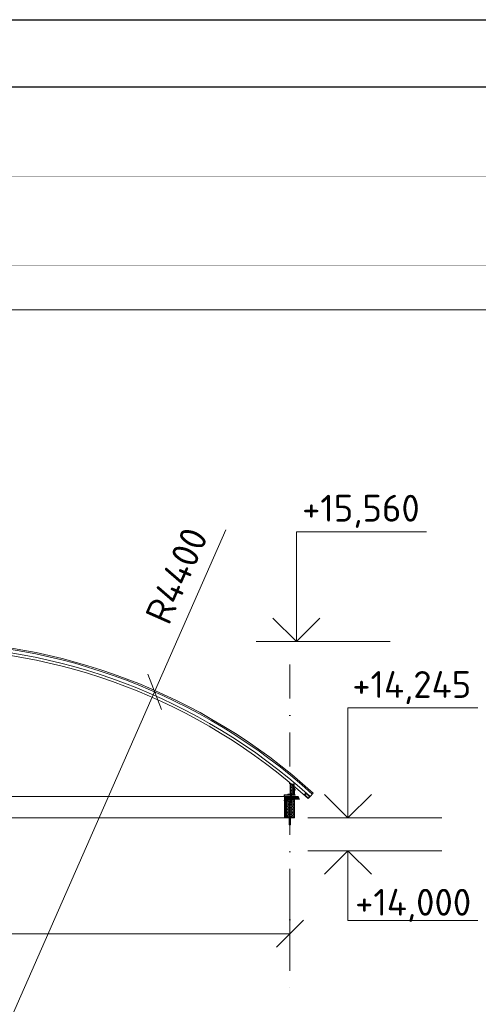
# Model space of a CAD drawing. Header units: millimetres. Extents: x 0 to 157548, y -2873 to 29700.
# Tile 6 of 9: x 55613 to 59034, y 22355 to 29700. Entities that reach past the tile are written whole.
import ezdxf
from ezdxf.enums import TextEntityAlignment as Align

# ---------------------------------------------------------------- set-up
doc = ezdxf.new("R2010")
doc.units = ezdxf.units.MM
doc.header["$LTSCALE"] = 200
doc.linetypes.add('CENTERX2', pattern=[101.6, 63.5, -12.7, 12.7, -12.7])
doc.linetypes.add('DASHDOT', pattern=[25.4, 12.7, -6.35, 0, -6.35])
doc.layers.get('Defpoints').update_dxf_attribs({"color": 140})
doc.layers.add('_____detaily', color=1, linetype='Continuous')
for name, color, linetype, lineweight in [('A99_N_kce-pohl', 1, 'Continuous', 9), ('A99_N_kce-rez-sil', 6, 'Continuous', 18), ('A99_N_kce-rez-ten', 4, 'Continuous', 20), ('A99_N_kce-rez-ten @ 200', 4, 'Continuous', 20), ('A99_N_koty-100', 160, 'Continuous', 9), ('A99_N_koty-50-vysk', 160, 'Continuous', 9), ('A99_N_leg-ram', 7, 'Continuous', 9), ('A99_N_leg-text', 7, 'Continuous', 9), ('A99_S_osy', 1, 'CENTERX2', 5)]:
    doc.layers.add(name, color=color, linetype=linetype, lineweight=lineweight)
doc.styles.add('A99_kota', font='isocpeur.ttf')
doc.styles.add('ad_popis 100', font='isocpeur.ttf', dxfattribs={"height": 200})
doc.dimstyles.new('A99_kota-100', dxfattribs={"dimscale": 100, "dimtxt": 2, "dimasz": 2, "dimexe": 1, "dimexo": 5, "dimgap": 1, "dimtad": 1, "dimdec": 0, "dimtxsty": 'A99_kota', "dimblk": 'OBLIQUE', "dimcen": 2.5, "dimclrd": 256, "dimclre": 256, "dimclrt": 256, "dimadec": 0, "dimazin": 0, "dimtfac": 1, "dimtdec": 0, "dimtix": 1, "dimtmove": 2, "dimatfit": 3, "dimfxl": 0, "dimlwd": -1, "dimlwe": -1, "dimarcsym": 0})

# ---------------------------------------------------------------- blocks, each defined once
blk = doc.blocks.new('*U6')
at = {"color": 0}
for p, q in [((-210, 297), (0, 297)), ((-205, 292), (-5, 292))]:
    blk.add_line(p, q, dxfattribs=at)
blk = doc.blocks.new('*U24')
at = {"color": 0, "linetype": 'ByBlock', "lineweight": -2}
blk.add_line((-3, 0), (7, 0), dxfattribs=at)
for points in [[(0, 0), (0, 8.2), (0, 8.2), (9.7, 8.2)], [(-1.75, 1.75), (0, 0), (1.75, 1.75)]]:
    blk.add_lwpolyline(points, dxfattribs=at)
at = {"color": 0, "linetype": 'ByBlock', "lineweight": -2, "style": 'A99_kota'}
for tag, p in [('VYSKA', (9.2, 10.95)), ('POPIS', (9.2, 7.7))]:
    blk.add_attdef(tag, text='', height=2, dxfattribs=at).set_placement(p, align=Align.TOP_RIGHT)
blk = doc.blocks.new('*U25')
at = {"color": 0, "linetype": 'ByBlock', "lineweight": -2}
blk.add_line((-3, 0), (7, 0), dxfattribs=at)
for points in [[(-1.75, -1.75), (0, 0), (1.75, -1.75)], [(0, 0), (0, -5.197), (0, -5.197), (9.7, -5.197)]]:
    blk.add_lwpolyline(points, dxfattribs=at)
at = {"color": 0, "linetype": 'ByBlock', "lineweight": -2, "style": 'A99_kota'}
for tag, p in [('VYSKA', (9.2, -2.847)), ('POPIS', (9.2, -5.697))]:
    blk.add_attdef(tag, text='', height=2, dxfattribs=at).set_placement(p, align=Align.TOP_RIGHT)
blk = doc.blocks.new('Befestiger_gross')
at = {"layer": '_____detaily', "linetype": 'Continuous', "lineweight": -2}
for p, q in [((1, -1), (0, 0)), ((1, 0), (0, 0)), ((1, -1), (0, 0)), ((1, 0), (0, 0)), ((2, 0), (1, 0)), ((1, 0), (1, 0)), ((1, 0), (1, 0)), ((2, 0), (1, 0)), ((1, 0), (1, 0)), ((1, 0), (1, 0)), ((2, 1), (2, 0)), ((2, 1), (2, 0)), ((2, 1), (2, 0)), ((2, -1), (2, 1)), ((3, 0), (2, 0)), ((3, 0), (2, 0)), ((3, 1), (4, 0)), ((3, 1), (3, 0)), ((3, 1), (4, 0)), ((3, -1), (3, 1)), ((4, -1), (5, 1)), ((5, 0), (4, 0)), ((5, 0), (4, 0)), ((5, 1), (5, 0)), ((6, 0), (5, 0)), ((5, 0), (5, 1)), ((5, -1), (6, 1)), ((5, 1), (5, 0)), ((6, 0), (5, 0)), ((7, 1), (6, 1)), ((6, 1), (6, 1)), ((6, 1), (6, 1)), ((6, 0), (6, 1)), ((7, 1), (6, 1)), ((6, 1), (6, 1)), ((6, 1), (6, 1)), ((6, -1), (7, 1)), ((7, 1), (7, 1)), ((8, 1), (7, 1)), ((7, 1), (7, 1)), ((7, 1), (7, 1)), ((8, 1), (7, 1)), ((8, 1), (8, 1)), ((9, 1), (8, 1)), ((8, 1), (8, 1)), ((8, 1), (8, 1)), ((8, -1), (8, 1)), ((9, 1), (8, 1)), ((9, 1), (10, 1)), ((9, 1), (9, 1)), ((9, 1), (10, 1)), ((9, -1), (9, 1)), ((10, 1), (10, 1)), ((11, 1), (10, 1)), ((10, -1), (11, 1)), ((10, 1), (10, 1)), ((11, 1), (11, 0)), ((11, 1), (11, 0)), ((11, -1), (12, 1)), ((12, 0), (11, 0)), ((12, 0), (11, 0)), ((12, 1), (12, 0)), ((12, 1), (12, 0)), ((12, 1), (12, 0)), ((12, -1), (13, 1)), ((13, 0), (12, 0)), ((13, 0), (12, 0)), ((13, 1), (13, 0)), ((14, 0), (13, 0)), ((13, 1), (13, 0)), ((13, 1), (13, 0)), ((14, 0), (13, 0)), ((15, 1), (14, 1)), ((14, 1), (14, 1)), ((14, 1), (14, 1)), ((14, 1), (14, 0)), ((15, 1), (14, 1)), ((14, 1), (14, 1)), ((14, 1), (14, 1)), ((14, -1), (14, 1)), ((15, 1), (16, 1)), ((15, 1), (15, 1)), ((15, 1), (16, 1)), ((15, -1), (15, 1)), ((16, 1), (16, 1)), ((17, 1), (16, 1)), ((16, 1), (16, 1)), ((16, -1), (17, 1)), ((17, 1), (17, 1)), ((18, 1), (17, 1)), ((17, 1), (17, 1)), ((18, 1), (17, 1)), ((17, -1), (18, 1)), ((18, 1), (18, 1)), ((19, 1), (18, 1)), ((18, 1), (18, 1)), ((18, 1), (18, 1)), ((19, 1), (18, 1)), ((18, -1), (19, 1)), ((20, 1), (19, 1)), ((19, 1), (19, 1)), ((19, 1), (19, 1)), ((20, 1), (19, 1)), ((19, -1), (20, 1)), ((19, 1), (19, 1)), ((21, 1), (20, 1)), ((20, 1), (20, 1)), ((20, 1), (20, 1)), ((20, 1), (20, 1)), ((21, 1), (20, 1)), ((20, 1), (20, 1)), ((20, 1), (20, 1)), ((21, 1), (21, 1)), ((22, 1), (21, 1)), ((21, 1), (21, 1)), ((21, 1), (21, 1)), ((21, -1), (21, 1)), ((22, 1), (21, 1)), ((22, 1), (23, 1)), ((22, 1), (22, 1)), ((22, 1), (23, 1)), ((22, -1), (22, 1)), ((24, 1), (23, 1)), ((24, 1), (23, 1)), ((23, -1), (24, 1)), ((24, 1), (24, 1)), ((25, 1), (24, 1)), ((24, 1), (24, 1)), ((24, 1), (24, 1)), ((25, 1), (24, 1)), ((24, -1), (25, 1)), ((25, 1), (25, 1)), ((26, 1), (25, 1)), ((25, 1), (25, 1)), ((25, 1), (25, 1)), ((26, 1), (25, 1)), ((25, -1), (26, 1)), ((26, 1), (26, 1)), ((27, 1), (26, 1)), ((26, 1), (26, 1)), ((26, 1), (26, 1)), ((27, 1), (26, 1)), ((28, 0), (27, 0)), ((27, 1), (27, 0)), ((27, 1), (27, 1)), ((28, 0), (27, 0)), ((27, 1), (27, 0)), ((27, -1), (27, 1)), ((28, 1), (29, 0)), ((28, 1), (28, 0)), ((28, 1), (29, 0)), ((28, -1), (28, 1)), ((29, 0), (29, 0)), ((29, 0), (29, 0)), ((30, 1), (29, 0)), ((29, 0), (29, 0)), ((29, 0), (29, 0)), ((29, -1), (30, 1)), ((30, 1), (30, 0)), ((31, 0), (30, 0)), ((30, 1), (30, 0)), ((31, 0), (30, 0)), ((30, -1), (31, 1)), ((31, 1), (31, 0)), ((32, 0), (31, 0)), ((31, 1), (31, 0)), ((31, 1), (31, 0)), ((32, 0), (31, 0)), ((31, -1), (32, 1)), ((32, 1), (32, 0)), ((33, 0), (32, 0)), ((32, 1), (32, 0)), ((32, 1), (32, 0)), ((33, 0), (32, 0)), ((32, -1), (33, 1)), ((33, 1), (33, 0)), ((34, 0), (33, 0)), ((33, 1), (33, 0)), ((33, 1), (33, 0)), ((34, 0), (33, 0)), ((34, 1), (34, 0)), ((36, 0), (34, 0)), ((34, 1), (34, 0)), ((34, -1), (34, 1)), ((34, 1), (34, 0)), ((36, 0), (34, 0)), ((36, 0), (37, 1)), ((36, 0), (37, 1)), ((37, -1), (37, 1)), ((37, -1), (37, 1)), ((2, -1), (1, -1)), ((2, -1), (1, -1)), ((2, -1), (2, -1)), ((3, -1), (2, -1)), ((2, -1), (2, -1)), ((2, -1), (2, -1)), ((3, -1), (2, -1)), ((3, -1), (3, -1)), ((4, -1), (3, -1)), ((3, -1), (3, -1)), ((3, -1), (3, -1)), ((4, -1), (3, -1)), ((5, 0), (4, 0)), ((4, 0), (4, -1)), ((5, 0), (4, 0)), ((4, -1), (4, -1)), ((4, -1), (4, -1)), ((6, 0), (5, 0)), ((5, 0), (5, -1)), ((5, 0), (5, -1)), ((6, 0), (5, 0)), ((5, 0), (5, -1)), ((6, 0), (6, -1)), ((7, 0), (6, -1)), ((6, 0), (6, -1)), ((7, 0), (7, 0)), ((7, 0), (8, -1)), ((7, 0), (7, 0)), ((7, 0), (8, -1)), ((9, 0), (8, 0)), ((8, 0), (8, -1)), ((9, 0), (8, 0)), ((9, 0), (9, -1)), ((10, 0), (9, 0)), ((9, 0), (9, -1)), ((9, 0), (9, -1)), ((10, 0), (9, 0)), ((10, 0), (10, -1)), ((10, 0), (10, -1)), ((11, -1), (10, -1)), ((10, -1), (10, -1)), ((11, -1), (10, -1)), ((11, -1), (11, -1)), ((12, -1), (11, -1)), ((11, -1), (11, -1)), ((11, -1), (11, -1)), ((12, -1), (11, -1)), ((13, 0), (12, -1)), ((12, -1), (12, -1)), ((12, -1), (12, -1)), ((13, 0), (13, 0)), ((13, 0), (14, -1)), ((13, 0), (13, 0)), ((13, 0), (14, -1)), ((15, 0), (14, 0)), ((14, 0), (14, -1)), ((15, 0), (14, 0)), ((15, 0), (15, -1)), ((16, 0), (15, 0)), ((15, 0), (15, -1)), ((15, 0), (15, -1)), ((16, 0), (15, 0)), ((16, 0), (16, -1)), ((17, 0), (16, 0)), ((16, 0), (16, -1)), ((16, 0), (16, -1)), ((17, 0), (16, 0)), ((17, 0), (17, -1)), ((18, 0), (17, 0)), ((17, 0), (17, -1)), ((17, 0), (17, -1)), ((18, 0), (17, 0)), ((19, 0), (18, 0)), ((18, 0), (18, -1)), ((18, 0), (18, -1)), ((19, 0), (18, 0)), ((18, 0), (18, -1)), ((19, 0), (19, -1)), ((20, 0), (19, -1)), ((19, 0), (19, -1)), ((21, 0), (20, 0)), ((21, 0), (20, 0)), ((21, 0), (21, -1)), ((22, 0), (21, 0)), ((21, 0), (21, -1)), ((21, 0), (21, -1)), ((22, 0), (21, 0)), ((22, 0), (22, -1)), ((23, 0), (22, 0)), ((22, 0), (22, -1)), ((22, 0), (22, -1)), ((23, 0), (22, 0)), ((23, 0), (23, -1)), ((24, 0), (23, 0)), ((23, 0), (23, -1)), ((23, 0), (23, -1)), ((24, 0), (23, 0)), ((24, 0), (24, -1)), ((25, 0), (24, 0)), ((24, 0), (24, -1)), ((24, 0), (24, -1)), ((25, 0), (24, 0)), ((25, 0), (25, -1)), ((25, 0), (25, -1)), ((26, -1), (25, -1)), ((26, -1), (27, -1)), ((26, -1), (26, -1)), ((26, -1), (27, -1)), ((26, -1), (26, -1)), ((28, -1), (27, -1)), ((27, -1), (27, -1)), ((28, -1), (27, -1)), ((29, -1), (28, -1)), ((28, -1), (28, -1)), ((28, -1), (28, -1)), ((29, -1), (28, -1)), ((28, -1), (28, -1)), ((29, -1), (29, -1)), ((30, -1), (29, -1)), ((29, -1), (29, -1)), ((29, -1), (29, -1)), ((30, -1), (29, -1)), ((30, -1), (30, -1)), ((31, -1), (30, -1)), ((30, -1), (30, -1)), ((30, -1), (30, -1)), ((31, -1), (30, -1)), ((31, -1), (31, -1)), ((32, -1), (31, -1)), ((31, -1), (31, -1)), ((31, -1), (31, -1)), ((32, -1), (31, -1)), ((32, -1), (32, -1)), ((33, -1), (32, -1)), ((32, -1), (32, -1)), ((34, -1), (33, -1)), ((34, -1), (33, -1)), ((37, -1), (34, -1)), ((34, -1), (34, -1)), ((37, -1), (34, -1)), ((34, -1), (34, -1)), ((34, -1), (34, -1)), ((37, -1), (37, -1)), ((37, -1), (37, -1))]:
    blk.add_line(p, q, dxfattribs=at)
blk = doc.blocks.new('_OBLIQUE')
at = {"color": 0, "linetype": 'ByBlock'}
blk.add_line((-0.5, -0.5), (0.5, 0.5), dxfattribs=at)
blk = doc.blocks.new('*D35')
at = {"layer": 'A99_N_koty-100', "transparency": 16777216}
for p, q in [((52064.1, 23183.2), (52064.1, 22781.7)), ((57629.1, 23183.3), (57629.1, 22781.7)), ((52064.1, 22881.7), (57629.1, 22881.7))]:
    blk.add_line(p, q, dxfattribs=at)
at = {"layer": 'Defpoints', "color": 0, "transparency": 16777216}
for p in [(52064.1, 23683.2), (57629.1, 23683.3), (57629.1, 22881.7)]:
    blk.add_point(p, dxfattribs=at)
at = {"layer": 'A99_N_koty-100', "transparency": 16777216, "xscale": 200, "yscale": 200, "zscale": 200, "rotation": 180}
blk.add_blockref('_OBLIQUE', (52064.1, 22881.7), dxfattribs=at)
at = {"layer": 'A99_N_koty-100', "transparency": 16777216, "xscale": 200, "yscale": 200, "zscale": 200}
blk.add_blockref('_OBLIQUE', (57629.1, 22881.7), dxfattribs=at)
at = {"layer": 'A99_N_koty-100', "transparency": 16777216, "insert": (54846.6, 23081.7), "char_height": 200, "attachment_point": 5, "style": 'A99_kota'}
blk.add_mtext('5565', dxfattribs=at)
blk = doc.blocks.new('*D37')
at = {"layer": 'A99_N_koty-100', "transparency": 16777216}
for p in [(57151.5, 25893.3), (54846.6, 20658.2)]:
    blk.add_line(p, (56619.6, 24685.2), dxfattribs=at)
at = {"layer": 'Defpoints', "color": 0, "transparency": 16777216}
for p in [(56619.6, 24685.2), (54846.6, 20658.2)]:
    blk.add_point(p, dxfattribs=at)
at = {"layer": 'A99_N_koty-100', "transparency": 16777216, "xscale": 200, "yscale": 200, "zscale": 200, "rotation": 246.2368807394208}
blk.add_blockref('_OBLIQUE', (56619.6, 24685.2), dxfattribs=at)
at = {"layer": 'A99_N_koty-100', "transparency": 16777216, "insert": (56783.1, 25552.9), "char_height": 200, "attachment_point": 5, "rotation": 66.23688, "style": 'A99_kota'}
blk.add_mtext('R4400', dxfattribs=at)

msp = doc.modelspace()

# ---------------------------------------------------------------- hatches: boundary and pattern name
at = {"layer": 'A99_N_kce-rez-ten', "lineweight": 0, "transparency": 33554562}
h = msp.add_hatch(dxfattribs=at)
h.set_pattern_fill('ANSI31', color=1, scale=50, angle=-90)
h.set_pattern_definition([(45, (17661.9485, 19325.728), (-4.4194174, 4.4194174), [])])
h.paths.add_polyline_path([(57604.1, 23905.7), (57604.1, 23745.7), (57589.1, 23745.7), (57589.1, 23905.7)])
h = msp.add_hatch(dxfattribs=at)
h.set_pattern_fill('ANSI31', color=1, scale=50, angle=-90)
h.set_pattern_definition([(45, (17589.4485, 19325.728), (-4.4194174, 4.4194174), [])])
h.paths.add_polyline_path([(57699.1, 23885.7), (57604.1, 23885.7), (57604.1, 23905.7), (57691.6, 23905.7)])
at = {"layer": 'A99_N_kce-rez-ten', "lineweight": 0}
for points in [[(57629.1, 23925), (57644.1, 23925), (57644.1, 23924), (57629.1, 23924)], [(57629.1, 23882.7), (57644.1, 23882.7), (57644.1, 23883.7), (57629.1, 23883.7)], [(57621.6, 23756.7), (57636.6, 23756.7), (57636.6, 23755.7), (57621.6, 23755.7)]]:
    msp.add_hatch(color=1, dxfattribs=at).paths.add_polyline_path(points)
at = {"layer": 'A99_N_kce-rez-ten @ 200', "linetype": 'Continuous', "lineweight": 0}
h = msp.add_hatch(dxfattribs=at)
h.set_pattern_fill('HONEY', color=1, scale=0.25, angle=-90, style=2)
h.set_pattern_definition([(360, (-998466.885, 228586.228), (9.375, 5.41265875), [6.25, -12.5]), (120, (-998466.885, 228586.228), (-9.37499998, 5.412658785), [6.25, -12.5]), (60, (-998466.885, 228586.228), (2e-08, 10.825317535), [-12.5, 6.25])])
h.paths.add_polyline_path([(57660.1, 23922.2), (57630.1, 23922.2), (57630.1, 23997.2), (57656.1, 23997.2), (57656.6, 23939.7), (57660.1, 23939.7)])
h = msp.add_hatch(dxfattribs=at)
h.set_pattern_fill('HONEY', color=1, scale=0.25, angle=-90, style=2)
h.set_pattern_definition([(360, (-998440.885, 228465.728), (9.375, 5.41265875), [6.25, -12.5]), (120, (-998440.885, 228465.728), (-9.37499998, 5.412658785), [6.25, -12.5]), (60, (-998440.885, 228465.728), (2e-08, 10.825317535), [-12.5, 6.25])])
h.paths.add_polyline_path([(57662.1, 23883.7), (57661.1, 23747.7), (57606.1, 23747.7), (57606.1, 23883.7)])

# ---------------------------------------------------------------- linework, layer by layer
at = {"layer": 'A99_N_kce-pohl', "lineweight": 5}
msp.add_lwpolyline([(57587.1, 23905.7), (54846.6, 23905.7)], dxfattribs=at)
at = {"layer": 'A99_N_kce-pohl', "linetype": 'Continuous'}
for points in [[(57736.2, 23916.4), (57766.1, 23889.8), (57779.4, 23904.7), (57749.6, 23931.3)], [(57739.8, 23916.6), (57765.9, 23893.3), (57775.9, 23904.5), (57749.8, 23927.8)]]:
    msp.add_lwpolyline(points, close=True, dxfattribs=at)
for points in [[(57766.1, 23889.8), (57736.2, 23916.4)], [(57779.4, 23904.7), (57802.7, 23930.8)]]:
    msp.add_lwpolyline(points, dxfattribs=at)
for radius, start, end in [(4410, 47.90791, 132.09209), (4355, 47.90451, 131.56924)]:
    msp.add_arc((54846.6, 20658.2), radius, start, end, dxfattribs=at)
at = {"layer": 'A99_N_kce-rez-sil', "color": 1, "linetype": 'Continuous', "lineweight": 9}
for radius, start, end in [(4400, 47.90791, 132.09209), (4375, 47.90603, 132.09397)]:
    msp.add_arc((54846.6, 20658.2), radius, start, end, dxfattribs=at)
at = {"layer": 'A99_N_kce-rez-ten', "color": 1, "lineweight": 0}
for p, q in [((57632.2, 23926.4), (57628.6, 23926)), ((57628.6, 23925), (57628.6, 23926)), ((57628.6, 23925), (57628.6, 23926)), ((57644.6, 23925), (57628.6, 23925)), ((57628.6, 23882.7), (57628.6, 23881.7)), ((57644.6, 23882.7), (57628.6, 23882.7)), ((57628.6, 23882.7), (57628.6, 23881.7)), ((57632.2, 23881.4), (57628.6, 23881.7)), ((57629.1, 23925), (57644.1, 23925)), ((57629.1, 23924), (57629.1, 23925)), ((57644.1, 23924), (57629.1, 23924)), ((57644.1, 23883.7), (57629.1, 23883.7)), ((57629.1, 23883.7), (57629.1, 23882.7)), ((57629.1, 23882.7), (57644.1, 23882.7)), ((57631.6, 23926.4), (57631.6, 23926.9)), ((57631.6, 23926.9), (57641.6, 23926.9)), ((57631.6, 23926.4), (57641.6, 23926.4)), ((57631.6, 23881.4), (57631.6, 23880.9)), ((57631.6, 23881.4), (57641.6, 23881.4)), ((57631.6, 23880.9), (57641.6, 23880.9)), ((57632.2, 23927.2), (57632.2, 23929.5)), ((57632.2, 23926.4), (57640.9, 23926.4)), ((57632.2, 23881.4), (57640.9, 23881.4)), ((57632.2, 23880.6), (57632.2, 23878.2)), ((57633, 23930.3), (57640.1, 23930.3)), ((57633, 23877.4), (57640.1, 23877.4)), ((57633.5, 23885.7), (57633.5, 23924)), ((57634.4, 23877.4), (57633.5, 23876.9)), ((57639.8, 23875.8), (57633.5, 23876.9)), ((57634.4, 23876.4), (57633.5, 23876.9)), ((57634.4, 23875.6), (57633.5, 23875.1)), ((57639.8, 23874), (57633.5, 23875.1)), ((57634.4, 23874.6), (57633.5, 23875.1)), ((57634.4, 23873.8), (57633.5, 23873.3)), ((57639.8, 23872.2), (57633.5, 23873.3)), ((57634.4, 23872.8), (57633.5, 23873.3)), ((57634.4, 23872), (57633.5, 23871.5)), ((57638.9, 23876.3), (57634.4, 23877.4)), ((57638.9, 23875.3), (57634.4, 23876.4)), ((57634.4, 23875.6), (57634.4, 23876.4)), ((57638.9, 23874.5), (57634.4, 23875.6)), ((57638.9, 23873.5), (57634.4, 23874.6)), ((57634.4, 23873.8), (57634.4, 23874.6)), ((57638.9, 23872.7), (57634.4, 23873.8)), ((57638.9, 23871.7), (57634.4, 23872.8)), ((57634.4, 23872), (57634.4, 23872.8)), ((57638.9, 23870.9), (57634.4, 23872)), ((57634.6, 23927.2), (57634.6, 23929.5)), ((57634.6, 23927.2), (57634.6, 23929.5)), ((57634.6, 23880.6), (57634.6, 23878.2)), ((57634.6, 23880.5), (57634.6, 23878.2)), ((57638.5, 23927.2), (57638.5, 23929.5)), ((57638.5, 23880.6), (57638.5, 23878.2)), ((57638.9, 23876.3), (57638.9, 23877.1)), ((57639.8, 23875.8), (57638.9, 23876.3)), ((57639.8, 23875.8), (57638.9, 23875.3)), ((57638.9, 23874.5), (57638.9, 23875.3)), ((57639.8, 23874), (57638.9, 23874.5)), ((57639.8, 23874), (57638.9, 23873.5)), ((57638.9, 23872.7), (57638.9, 23873.5)), ((57639.8, 23872.2), (57638.9, 23872.7)), ((57639.8, 23872.2), (57638.9, 23871.7)), ((57638.9, 23870.9), (57638.9, 23871.7)), ((57639.8, 23885.7), (57639.8, 23924)), ((57640.9, 23927.2), (57640.9, 23929.5)), ((57644.6, 23926), (57640.9, 23926.4)), ((57644.6, 23881.7), (57640.9, 23881.4)), ((57640.9, 23880.6), (57640.9, 23878.2)), ((57641.6, 23926.4), (57641.6, 23926.9)), ((57641.6, 23881.4), (57641.6, 23880.9)), ((57644.1, 23925), (57644.1, 23924)), ((57644.1, 23924), (57644.1, 23925)), ((57644.1, 23882.7), (57644.1, 23883.7)), ((57644.1, 23883.7), (57644.1, 23882.7)), ((57644.6, 23925), (57644.6, 23926)), ((57644.6, 23925), (57644.6, 23926)), ((57644.6, 23882.7), (57644.6, 23881.7)), ((57644.6, 23882.7), (57644.6, 23881.7)), ((57639.8, 23870.4), (57633.5, 23871.5)), ((57634.4, 23871), (57633.5, 23871.5)), ((57634.4, 23870.2), (57633.5, 23869.7)), ((57639.8, 23868.6), (57633.5, 23869.7)), ((57634.4, 23869.2), (57633.5, 23869.7)), ((57634.4, 23868.4), (57633.5, 23867.9)), ((57639.8, 23866.8), (57633.5, 23867.9)), ((57634.4, 23867.4), (57633.5, 23867.9)), ((57634.4, 23866.6), (57633.5, 23866.1)), ((57639.8, 23865), (57633.5, 23866.1)), ((57634.4, 23865.6), (57633.5, 23866.1)), ((57634.4, 23864.8), (57633.8, 23864.5)), ((57638.9, 23864.5), (57633.8, 23864.5)), ((57638.9, 23869.9), (57634.4, 23871)), ((57634.4, 23870.2), (57634.4, 23871)), ((57638.9, 23869.1), (57634.4, 23870.2)), ((57638.9, 23868.1), (57634.4, 23869.2)), ((57634.4, 23868.4), (57634.4, 23869.2)), ((57638.9, 23867.3), (57634.4, 23868.4)), ((57638.9, 23866.3), (57634.4, 23867.4)), ((57634.4, 23866.6), (57634.4, 23867.4)), ((57638.9, 23865.5), (57634.4, 23866.6)), ((57638.9, 23864.5), (57634.4, 23865.6)), ((57634.4, 23864.8), (57634.4, 23865.6)), ((57635.8, 23864.5), (57634.4, 23864.8)), ((57634.6, 23863.8), (57634.4, 23864.5)), ((57638.7, 23863.8), (57634.6, 23863.8)), ((57638.9, 23864.5), (57638.7, 23863.8)), ((57639.8, 23870.4), (57638.9, 23870.9)), ((57639.8, 23870.4), (57638.9, 23869.9)), ((57638.9, 23869.1), (57638.9, 23869.9)), ((57639.8, 23868.6), (57638.9, 23869.1)), ((57639.8, 23868.6), (57638.9, 23868.1)), ((57638.9, 23867.3), (57638.9, 23868.1)), ((57639.8, 23866.8), (57638.9, 23867.3)), ((57639.8, 23866.8), (57638.9, 23866.3)), ((57638.9, 23865.5), (57638.9, 23866.3)), ((57639.8, 23865), (57638.9, 23865.5)), ((57639.8, 23865), (57638.9, 23864.5)), ((57624.7, 23758.1), (57621.1, 23757.7)), ((57621.1, 23756.7), (57621.1, 23757.7)), ((57621.1, 23756.7), (57621.1, 23757.7)), ((57637.1, 23756.7), (57621.1, 23756.7)), ((57621.6, 23756.7), (57636.6, 23756.7)), ((57621.6, 23755.7), (57621.6, 23756.7)), ((57636.6, 23755.7), (57621.6, 23755.7)), ((57624.1, 23758.1), (57624.1, 23758.6)), ((57624.1, 23758.6), (57634.1, 23758.6)), ((57624.1, 23758.1), (57634.1, 23758.1)), ((57624.7, 23758.9), (57624.7, 23761.2)), ((57624.7, 23758.1), (57633.4, 23758.1)), ((57625.5, 23762), (57632.6, 23762)), ((57626, 23708.4), (57626, 23755.7)), ((57627.1, 23759), (57627.1, 23761.2)), ((57627.1, 23758.9), (57627.1, 23761.2)), ((57631, 23758.9), (57631, 23761.2)), ((57632.3, 23708.4), (57632.3, 23755.7)), ((57633.4, 23758.9), (57633.4, 23761.2)), ((57637.1, 23757.7), (57633.4, 23758.1)), ((57634.1, 23758.1), (57634.1, 23758.6)), ((57636.6, 23756.7), (57636.6, 23755.7)), ((57636.6, 23755.7), (57636.6, 23756.7)), ((57637.1, 23756.7), (57637.1, 23757.7)), ((57637.1, 23756.7), (57637.1, 23757.7)), ((57632.3, 23708), (57626, 23709.1)), ((57626.9, 23707.9), (57626, 23707.3)), ((57632.3, 23706.2), (57626, 23707.3)), ((57626.9, 23706.8), (57626, 23707.3)), ((57626.9, 23706.1), (57626, 23705.5)), ((57632.3, 23704.4), (57626, 23705.5)), ((57626.9, 23705), (57626, 23705.5)), ((57626.9, 23704.3), (57626, 23703.7)), ((57632.3, 23702.6), (57626, 23703.7)), ((57626.9, 23703.2), (57626, 23703.7)), ((57626.9, 23702.5), (57626, 23701.9)), ((57632.3, 23700.8), (57626, 23701.9)), ((57626.9, 23701.4), (57626, 23701.9)), ((57626.9, 23700.7), (57626, 23700.1)), ((57632.3, 23699), (57626, 23700.1)), ((57626.9, 23699.6), (57626, 23700.1)), ((57626.9, 23698.9), (57626, 23698.3)), ((57632.3, 23697.2), (57626, 23698.3)), ((57626.9, 23697.8), (57626, 23698.3)), ((57626.9, 23697.1), (57626.3, 23696.7)), ((57631.4, 23696.7), (57626.3, 23696.7)), ((57631.4, 23707.5), (57626.9, 23708.6)), ((57626.9, 23707.9), (57626.9, 23708.6)), ((57631.4, 23706.7), (57626.9, 23707.9)), ((57631.4, 23705.7), (57626.9, 23706.8)), ((57626.9, 23706.1), (57626.9, 23706.8)), ((57631.4, 23704.9), (57626.9, 23706.1)), ((57631.4, 23703.9), (57626.9, 23705)), ((57626.9, 23704.3), (57626.9, 23705)), ((57631.4, 23703.1), (57626.9, 23704.3)), ((57631.4, 23702.1), (57626.9, 23703.2)), ((57626.9, 23702.5), (57626.9, 23703.2)), ((57631.4, 23701.3), (57626.9, 23702.5)), ((57631.4, 23700.3), (57626.9, 23701.4)), ((57626.9, 23700.7), (57626.9, 23701.4)), ((57631.4, 23699.5), (57626.9, 23700.7)), ((57631.4, 23698.5), (57626.9, 23699.6)), ((57626.9, 23698.9), (57626.9, 23699.6)), ((57631.4, 23697.7), (57626.9, 23698.9)), ((57631.4, 23696.7), (57626.9, 23697.8)), ((57626.9, 23697.1), (57626.9, 23697.8)), ((57628.3, 23696.7), (57626.9, 23697.1)), ((57627.1, 23696), (57626.9, 23696.7)), ((57631.2, 23696), (57627.1, 23696)), ((57631.4, 23696.7), (57631.2, 23696)), ((57632.3, 23708), (57631.4, 23708.5)), ((57632.3, 23708), (57631.4, 23707.5)), ((57631.4, 23706.7), (57631.4, 23707.5)), ((57632.3, 23706.2), (57631.4, 23706.7)), ((57632.3, 23706.2), (57631.4, 23705.7)), ((57631.4, 23704.9), (57631.4, 23705.7)), ((57632.3, 23704.4), (57631.4, 23704.9)), ((57632.3, 23704.4), (57631.4, 23703.9)), ((57631.4, 23703.1), (57631.4, 23703.9)), ((57632.3, 23702.6), (57631.4, 23703.1)), ((57632.3, 23702.6), (57631.4, 23702.1)), ((57631.4, 23701.3), (57631.4, 23702.1)), ((57632.3, 23700.8), (57631.4, 23701.3)), ((57632.3, 23700.8), (57631.4, 23700.3)), ((57631.4, 23699.5), (57631.4, 23700.3)), ((57632.3, 23699), (57631.4, 23699.5)), ((57632.3, 23699), (57631.4, 23698.5)), ((57631.4, 23697.7), (57631.4, 23698.5)), ((57632.3, 23697.2), (57631.4, 23697.7)), ((57632.3, 23697.2), (57631.4, 23696.7))]:
    msp.add_line(p, q, dxfattribs=at)
at = {"layer": 'A99_N_kce-rez-ten', "color": 1, "linetype": 'Continuous', "lineweight": 0}
msp.add_lwpolyline([(57664.1, 23968.2), (57660.1, 23968.2), (57660.1, 23922.2), (57614.1, 23922.2), (57614.1, 23918.2)], dxfattribs=at)
msp.add_lwpolyline([(57615.6, 23918.2), (57661.1, 23918.2, 0.414214), (57664.1, 23921.2), (57664.1, 23968.2)], format="xyb", dxfattribs=at)
for points in [[(57660.1, 23922.2), (57630.1, 23922.2), (57630.1, 23997.2), (57660.1, 23997.2)], [(57660.1, 23939.7), (57656.6, 23939.7), (57656.6, 23997.2), (57660.1, 23997.2)], [(57664.1, 23918.2), (57669.1, 23918.2), (57669.1, 23915.7), (57589.1, 23915.7), (57589.1, 23905.7), (57587.1, 23905.7), (57587.1, 23918.2), (57664.1, 23918.2)], [(57589.1, 23745.7), (57589.1, 23905.7), (57604.1, 23905.7), (57604.1, 23745.7)], [(57699.6, 23885.7), (57604.1, 23885.7), (57604.1, 23905.7), (57691.1, 23905.7)], [(57604.1, 23863.7), (57604.1, 23885.7), (57664.1, 23885.7), (57664.1, 23745.7), (57604.1, 23745.7), (57604.1, 23767.7), (57606.1, 23767.7), (57606.1, 23747.7), (57662.1, 23747.7), (57662.1, 23883.7), (57606.1, 23883.7), (57606.1, 23863.7)]]:
    msp.add_lwpolyline(points, close=True, dxfattribs=at)
at = {"layer": 'A99_N_kce-rez-ten', "color": 1, "linetype": 'DASHDOT', "lineweight": 0, "ltscale": 0.25}
for points in [[(57673.1, 23954.7), (57653.6, 23954.7)], [(57613.1, 23875.2), (57583.6, 23875.2)], [(57613.6, 23757.7), (57586.1, 23757.7)], [(57629.1, 23683.2), (57629.1, 23768.2)]]:
    msp.add_lwpolyline(points, dxfattribs=at)
at = {"layer": 'A99_N_kce-rez-ten', "color": 1, "lineweight": 0}
for points in [[(57624.1, 23740.7), (57624.1, 23693.2), (57629.1, 23693.2)], [(57634.1, 23740.7), (57634.1, 23693.2), (57629.1, 23693.2)]]:
    msp.add_lwpolyline(points, dxfattribs=at)
at = {"layer": 'A99_N_kce-rez-ten', "color": 1, "linetype": 'Continuous', "lineweight": 0}
msp.add_circle((57658.1, 23998.7), 1.5, dxfattribs=at)
at = {"layer": 'A99_N_kce-rez-ten', "color": 1, "lineweight": 0}
for centre, start, end in [((57633, 23929.5), 89.99668, 179.99668), ((57633, 23878.2), 180.00332, 270.00332), ((57633.8, 23929.5), 359.99668, 89.99668), ((57633.8, 23878.2), 270.00332, 0.00332), ((57635.4, 23929.5), 89.99668, 179.99668), ((57635.4, 23878.2), 180.00332, 270.00332), ((57637.8, 23929.5), 359.99668, 89.99668), ((57637.8, 23878.2), 270.00332, 0.00332), ((57639.3, 23929.5), 89.99668, 179.99668), ((57639.3, 23878.2), 180.00332, 270.00332), ((57640.1, 23929.5), 359.99668, 89.99668), ((57640.1, 23878.2), 270.00332, 0.00332), ((57625.5, 23761.2), 89.99668, 179.99668), ((57626.3, 23761.2), 359.99668, 89.99668), ((57627.9, 23761.2), 89.99668, 179.99668), ((57630.3, 23761.2), 359.99668, 89.99668), ((57631.8, 23761.2), 89.99668, 179.99668), ((57632.6, 23761.2), 359.99668, 89.99668)]:
    msp.add_arc(centre, 0.787, start, end, dxfattribs=at)
for centre, start_param, end_param in [((57631.5, 23927.2), 3.700141, 4.077737), ((57633.8, 23927.2), 3.700141, 4.077737), ((57635.4, 23927.2), 0.936145, 1.313741), ((57639.3, 23927.2), 0.936145, 1.313741), ((57637.7, 23927.2), 3.700141, 4.077737), ((57641.7, 23927.2), 0.936145, 1.313741), ((57624, 23758.9), 3.700141, 4.077737), ((57626.3, 23758.9), 3.700141, 4.077737), ((57627.9, 23758.9), 0.936145, 1.313741), ((57631.8, 23758.9), 0.936145, 1.313741), ((57630.2, 23758.9), 3.700141, 4.077737), ((57634.2, 23758.9), 0.936145, 1.313741)]:
    msp.add_ellipse(centre, major_axis=(-0.47, 0.638), ratio=1, start_param=start_param, end_param=end_param, dxfattribs=at)
at = {"layer": 'A99_N_kce-rez-ten', "color": 1, "lineweight": 0, "extrusion": (0, 0, -1)}
for centre, start_param, end_param in [((57631.5, 23880.6), 3.700141, 4.077737), ((57633.8, 23880.6), 3.700141, 4.077737), ((57635.4, 23880.6), 0.936145, 1.313741), ((57639.3, 23880.6), 0.936145, 1.313741), ((57637.7, 23880.6), 3.700141, 4.077737), ((57641.7, 23880.6), 0.936145, 1.313741)]:
    msp.add_ellipse(centre, major_axis=(-0.47, -0.638), ratio=1, start_param=start_param, end_param=end_param, dxfattribs=at)
at = {"layer": 'A99_N_koty-50-vysk', "lineweight": 5}
msp.add_lwpolyline([(57589.1, 23745.7), (52104.1, 23745.7)], dxfattribs=at)
at = {"layer": 'A99_N_leg-ram', "const_width": 2}
msp.add_lwpolyline([(43500, 28531.8), (61500, 28531.8), (61500, 27868.2), (43500, 27868.2)], close=True, dxfattribs=at)
at = {"layer": 'A99_N_leg-ram'}
msp.add_lwpolyline([(43500, 27536.4), (61500, 27536.4), (61500, 836.4), (43500, 836.4)], close=True, dxfattribs=at)
at = {"layer": 'A99_S_osy', "linetype": 'DASHDOT', "lineweight": 5, "ltscale": 0.1}
msp.add_lwpolyline([(57629.1, 24890.2), (57629.1, 22476.3)], dxfattribs=at)

# ---------------------------------------------------------------- block references
at = {"layer": 'A99_N_kce-rez-ten', "color": 1, "linetype": 'Continuous', "lineweight": 0, "xscale": 0.61875, "yscale": 0.61875, "zscale": 0.61875, "rotation": 180.0000000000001}
for p in [(57611.6, 23875.2), (57611.7, 23757.7)]:
    msp.add_blockref('Befestiger_gross', p, dxfattribs=at)
at = {"layer": 'A99_N_koty-50-vysk', "lineweight": 5, "xscale": 100, "yscale": 100, "zscale": 100}
for name, p, values in [('*U24', (57677.6, 25060.7), {'VYSKA': '+15,560'}), ('*U24', (58061.6, 23745.7), {'VYSKA': '+14,245'}), ('*U25', (58061.5, 23500.9), {'VYSKA': '+14,000'})]:
    msp.add_blockref(name, p, dxfattribs=at).add_auto_attribs(values)
at = {"layer": 'Defpoints', "ltscale": 0.1, "xscale": 100, "yscale": 100, "zscale": 100}
msp.add_blockref('*U6', (63000, 0), dxfattribs=at)

# ---------------------------------------------------------------- texts
at = {"layer": 'A99_N_leg-text', "insert": (1868.2, 25059.3), "char_height": 200, "width": 17242.522, "attachment_point": 1, "style": 'ad_popis 100'}
msp.add_mtext('\\pi-600,l600,t600;{\\fSymbol|b0|i0|c2|p18;·^I}PŘED VÝROBOU ZAMĚŘIT PROSTOR, DO KTERÉHO JE DANÝ VÝROBEK INSTALOVÁN A OVĚŘIT ROZMĚRY VÝROBKU\\P{\\fSymbol|b0|i0|c2|p18;·^I}PŘI REALIZACI A NÁVRHU JE NUTNÉ DODRŽET PLATNOU LEGISLATIVU - ZÁKONY, NAŘÍZENÍ VLÁDY, VYHLÁŠKY, NORMY A DÁLE ROZHODNUTÍ A ZÁVAZNÁ STANOVISKA DOTČENÝCH ORGÁNŮ. KONSTRUKCE, NA KTERÉ SE NEVZTAHUJÍ ZÁVAZNÁ USTANOVENÍ ČSN, BUDOU PROVEDENY DLE NEZÁVAZNÝCH POŽADAVKŮ PLATNÝCH ČSN NEBO DODAVATEL JINÝM ZPŮSOBEM PROKAZATELNĚ DOLOŽÍ JEJICH FUNKČNOST.\\P{\\fSymbol|b0|i0|c2|p18;·^I}PŘED VÝROBOU JE NUTNÉ PŘEDLOŽIT V DOSTATEČNÉM PŘEDSTIHU DÍLENSKOU DOKUMENTACI K ODSOUHLASENÍ INVESTOROVI A  AUTORSKÉMU DOZORU. KONSTRUKČNÍ SCHÉMATA ANI OSTATNÍ VÝKRESY DÍLENSKOU (VÝROBNÍ) DOKUMENTACI NENAHRAZUJÍ. VÝROBKY NEMOHOU BÝT REALIZOVÁNY DO DOBY ODSOUHLASENÍ DÍLENSKÉ DOKUMENTACE.\\P{\\fSymbol|b0|i0|c2|p18;·^I}DODAVATEL GARANTUJE VEŠKERÉ VLASTNOSTI PRVKŮ\\P{\\fSymbol|b0|i0|c2|p18;·^I}KOTVENÍ PRVKŮ, KOTEVNÍ MATERIÁLY A TECHNOLOGIE PROVÁDĚNÍ BUDOU GARANTOVÁNY DODAVATELEM. ATYPICKÉ POSTUPY BUDOU KONZULTOVÁNY S AUTORSKÝM DOZOREM.\\P{\\fSymbol|b0|i0|c2|p18;·^I}V RÁMCI DÍLENSKÉ DOKUMENTACE ŘEŠIT ZPŮSOB DILATACÍ\\P{\\fSymbol|b0|i0|c2|p18;·^I}VÁHOVÉ ÚDAJE JEDNOTLIVÝCH VÝROBKŮ JSOU ORIENTAČNÍ\\P{\\fSymbol|b0|i0|c2|p18;·^I}U VŠECH PRVKŮ JE SOUČASTÍ DODÁVKY VEŠKERÉ KOTEVNÍ MATERIÁL, KOTEVNÍ MATERIÁL JE VE STEJNÉM MATERIÁLU JAKO ZBYTEK OKOLNÍ KONSTRUKCE (např. NEREZ=NEREZ)\\P{\\fSymbol|b0|i0|c2|p18;·^I}NA PŘÁNÍ ARCHITEKTA NEBO AUTORSKÉHO DOZORU MOHOU BÝT NĚKTERÉ POHLEDOVÉ PRVKY VZORKOVÁNY\\P{\\fSymbol|b0|i0|c2|p18;·^I}NEREZ VE STANDARDU DIN 1.4301, AISI 304, ČSN 17240, KARTÁČOVANÝ POVRCH \\P{\\fSymbol|b0|i0|c2|p18;·^I}OCEL VE STANDARDU S235 V JAKOSTNÍM STUPNI J0 = OCEL 11378{\\fArial|b0|i0|c238|p34; \\fCalibri|b0|i0|c238|p34;\\H0.91667x;\\P\\fSymbol|b0|i0|c2|p18;\\H1.09091x;·^I}VEŠKERÉ SVÁRY MUSÍ BÝT ZAČIŠTĚNÉ A NESMÍ VYTVÁŘET OSTRÉ HRANY\\P{\\fSymbol|b0|i0|c2|p18;·^I}V PŘÍPADĚ ŽÁROVÉHO ZINKOVÁNÍ KONSTRUKCE BUDE NANESEN POVLAK V TLOUŠŤCE MIN. 100 {\\fArial|b0|i0|c0|p34;\\H1.08333x;μ\\fMS Shell Dlg 2|b0|i0|c238|p0;\\H0.65385x;M. }U TĚCHTO KONSTRUKCÍ JE ZAKÁZÁNO DODATEČNĚ PROVÁDĚT JAKÉKOLIV ÚPRAVY POŠKOZUJÍCÍ ZINKOVOU VRSTVU.\\P{\\fSymbol|b0|i0|c2|p18;·^I}V PŘÍPADĚ JAKÝKOLIV ZMĚN NEBO ÚPRAV NA VÝROBCÍCH MUSÍ BÝT UPOZORNĚN AUTORSKÝ A TECHNICKÝ DOZOR', dxfattribs=at)

# ---------------------------------------------------------------- dimensions: what is measured, and where the dimension line sits
at = {"layer": 'A99_N_koty-100'}
dim = msp.add_radius_dim(center=(54846.6, 20658.2), mpoint=(56619.6, 24685.2), dimstyle='A99_kota-100', dxfattribs=at)
dim.commit()
dim.dimension.update_dxf_attribs({"geometry": '*D37', "text_midpoint": (56783.1, 25552.9)})
dim = msp.add_linear_dim(base=(57629.1, 22881.7), p1=(52064.1, 23683.2), p2=(57629.1, 23683.3), dimstyle='A99_kota-100', dxfattribs=at)
dim.commit()
dim.dimension.update_dxf_attribs({"geometry": '*D35', "text_midpoint": (54846.6, 23081.7)})

doc.saveas('drawing.dxf')
